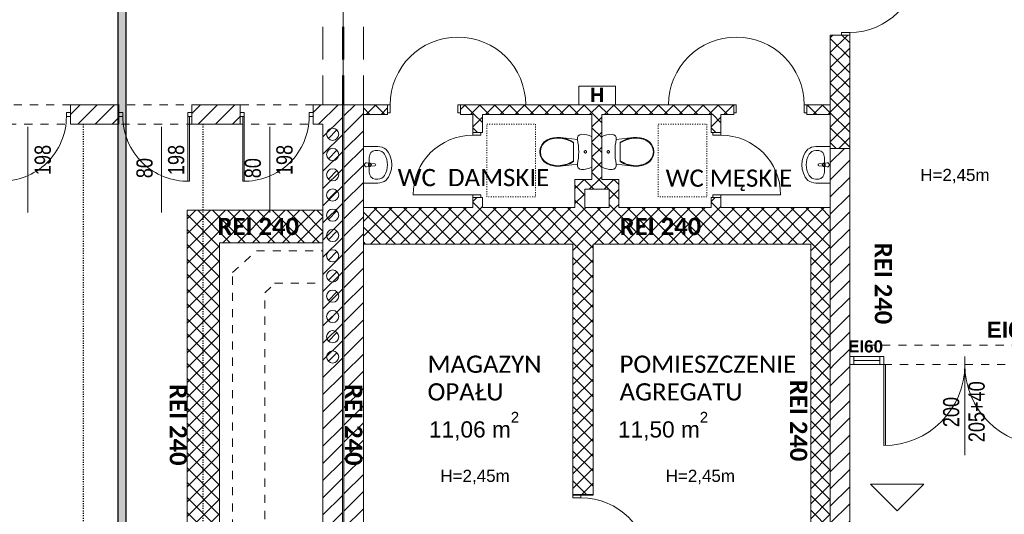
# Model space of a CAD drawing. Header units: millimetres. Extents: x -44596 to 32114, y 34976 to 82978.
# Tile 49 of 63: x 27729 to 28944, y 55915 to 56526. Entities that reach past the tile are written whole.
import ezdxf

# ---------------------------------------------------------------- set-up
doc = ezdxf.new("R2010")
doc.units = ezdxf.units.MM
doc.header["$MEASUREMENT"] = 0
for name, pattern in [('ACAD_ISO02W100', [60, 40, -20]), ('ACAD_ISO03W100', [3, 1.2, -1.8]), ('Dashed-002', [20, 10, -10]), ('Kreski-Szerokie', [3, 1.2, -1.8])]:
    doc.linetypes.add(name, pattern=pattern)
for name, color, linetype in [('500-opisy p.poż', 7, 'Continuous'), ('__PROJEKTOWANE', 7, 'Continuous'), ('__PROJEKTOWANE_WYPOSAŻENIE', 7, 'Continuous'), ('MF_AREA_BLOCK', 7, 'Continuous'), ('MF_KRESKOWANIE', 7, 'Continuous'), ('MF_OKNA', 7, 'Continuous'), ('MF_OPISY', 7, 'Continuous'), ('MF_przerywana', 7, 'Continuous'), ('MF_SCIANY_DZIAL', 7, 'Continuous'), ('MF_SCIANY_KONSTR', 7, 'Continuous'), ('MF_SCIANY_KONSTR istn.', 7, 'Continuous'), ('MF_WIDOK', 7, 'Continuous'), ('MF_WYMIAR zagospodarowanie', 7, 'Continuous')]:
    doc.layers.add(name, color=color, linetype=linetype)
doc.styles.add('GENERATED_STYLE_2', font='txt')
doc.styles.add('GENERATED_STYLE_5', font='txt')
doc.styles.add('GENERATED_STYLE_7', font='txt')
doc.styles.add('GENERATED_STYLE_8', font='txt')
pattern_1 = [(45, (5608535.791, 4486378.817), (-10.606601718, 10.606601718), [])]
pattern_2 = [(45, (5608535.791, 4486378.817), (-9.192387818, 9.192387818), []), (135, (5608535.791, 4486378.817), (9.192387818, 9.192387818), [])]

# ---------------------------------------------------------------- blocks, each defined once
blk = doc.blocks.new('Drzwi metalowe 21')
at = {"layer": '__PROJEKTOWANE', "color": 150, "linetype": 'Continuous', "lineweight": 13}
for p, q in [((-45, 0), (-49.3, 0)), ((-45, 0), (-49.3, 0)), ((-45, 0), (-45, -10)), ((-45, 0), (-45, -10)), ((45, 0), (45, -10)), ((45, 0), (45, -10)), ((45, 0), (49.3, 0)), ((45, 0), (49.3, 0)), ((-45, -12), (-49.3, -12)), ((-45, -12), (-49.3, -12)), ((-45, -10), (-45, -12)), ((-45, -10), (-45, -12)), ((45, -10), (45, -12)), ((45, -10), (45, -12)), ((45, -12), (49.3, -12)), ((45, -12), (49.3, -12))]:
    blk.add_line(p, q, dxfattribs=at)
at = {"layer": '__PROJEKTOWANE', "color": 7, "linetype": 'Continuous', "lineweight": 15}
for p, q in [((-41.8, 0), (-45, 0)), ((-45, 0), (-45, -10)), ((-41.8, -10), (-41.8, 0)), ((45, 0), (41.8, 0)), ((41.8, 0), (41.8, -10)), ((45, -10), (45, 0)), ((-45, -10), (-41.8, -10)), ((41.8, -10), (45, -10))]:
    blk.add_line(p, q, dxfattribs=at)
at = {"layer": '__PROJEKTOWANE', "color": 7, "linetype": 'Continuous', "lineweight": 13}
blk.add_line((41.8, 0), (125.4, 0), dxfattribs=at)
blk.add_arc((41.8, 0), 83.6, 0, 180, dxfattribs=at)
blk = doc.blocks.new('Drzwi metalowe 21_2')
at = {"layer": '__PROJEKTOWANE', "color": 7, "linetype": 'Continuous', "lineweight": 13}
blk.add_line((41.8, 0), (41.8, 83.6), dxfattribs=at)
at = {"layer": '__PROJEKTOWANE', "color": 150, "linetype": 'Continuous', "lineweight": 13}
for p, q in [((-45, 0), (-49.3, 0)), ((-45, 0), (-49.3, 0)), ((-45, 0), (-45, -10)), ((-45, 0), (-45, -10)), ((45, 0), (45, -10)), ((45, 0), (45, -10)), ((45, 0), (49.3, 0)), ((45, 0), (49.3, 0)), ((-45, -10), (-45, -24)), ((-45, -10), (-45, -24)), ((45, -10), (45, -24)), ((45, -10), (45, -24)), ((-45, -24), (-49.3, -24)), ((-45, -24), (-49.3, -24)), ((45, -24), (49.3, -24)), ((45, -24), (49.3, -24))]:
    blk.add_line(p, q, dxfattribs=at)
at = {"layer": '__PROJEKTOWANE', "color": 7, "linetype": 'Continuous', "lineweight": 15}
for p, q in [((-41.8, 0), (-45, 0)), ((-45, 0), (-45, -10)), ((-41.8, -10), (-41.8, 0)), ((45, 0), (41.8, 0)), ((41.8, 0), (41.8, -10)), ((45, -10), (45, 0)), ((-45, -10), (-41.8, -10)), ((41.8, -10), (45, -10))]:
    blk.add_line(p, q, dxfattribs=at)
at = {"layer": '__PROJEKTOWANE', "color": 7, "linetype": 'Continuous', "lineweight": 13}
blk.add_arc((41.8, 0), 83.6, 90, 180, dxfattribs=at)
blk = doc.blocks.new('Drzwi metalowe 21_3')
at = {"layer": '__PROJEKTOWANE', "color": 7, "linetype": 'Continuous', "lineweight": 13}
blk.add_line((36.8, 0), (36.8, 73.6), dxfattribs=at)
at = {"layer": '__PROJEKTOWANE', "color": 150, "linetype": 'Continuous', "lineweight": 13}
for p, q in [((-40, 0), (-44.3, 0)), ((-40, 0), (-44.3, 0)), ((-40, 0), (-40, -10)), ((-40, 0), (-40, -10)), ((40, 0), (40, -10)), ((40, 0), (40, -10)), ((40, 0), (44.3, 0)), ((40, 0), (44.3, 0)), ((-40, -12), (-44.3, -12)), ((-40, -12), (-44.3, -12)), ((-40, -10), (-40, -12)), ((-40, -10), (-40, -12)), ((40, -10), (40, -12)), ((40, -10), (40, -12)), ((40, -12), (44.3, -12)), ((40, -12), (44.3, -12))]:
    blk.add_line(p, q, dxfattribs=at)
at = {"layer": '__PROJEKTOWANE', "color": 7, "linetype": 'Continuous', "lineweight": 15}
for p, q in [((-36.8, 0), (-40, 0)), ((-40, 0), (-40, -10)), ((-36.8, -10), (-36.8, 0)), ((40, 0), (36.8, 0)), ((36.8, 0), (36.8, -10)), ((40, -10), (40, 0)), ((-40, -10), (-36.8, -10)), ((36.8, -10), (40, -10))]:
    blk.add_line(p, q, dxfattribs=at)
at = {"layer": '__PROJEKTOWANE', "color": 7, "linetype": 'Continuous', "lineweight": 13}
blk.add_arc((36.8, 0), 73.6, 90, 180, dxfattribs=at)
blk = doc.blocks.new('Drzwi metalowe 21_4')
at = {"layer": '__PROJEKTOWANE', "color": 7, "linetype": 'Continuous', "lineweight": 13}
blk.add_line((41.8, 0), (41.8, 83.6), dxfattribs=at)
at = {"layer": '__PROJEKTOWANE', "color": 150, "linetype": 'Continuous', "lineweight": 13}
for p, q in [((-45, 15), (-49.3, 15)), ((-45, 15), (-49.3, 15)), ((-45, 15), (-45, 0)), ((-45, 15), (-45, 0)), ((-45, 15), (-45, 0)), ((45, 15), (45, 0)), ((45, 15), (45, 0)), ((45, 15), (45, 0)), ((45, 15), (49.3, 15)), ((45, 15), (49.3, 15)), ((-45, 0), (-45, -10)), ((-45, 0), (-45, -10)), ((45, 0), (45, -10)), ((45, 0), (45, -10)), ((-45, -10), (-49.3, -10)), ((-45, -10), (-49.3, -10)), ((45, -10), (49.3, -10)), ((45, -10), (49.3, -10))]:
    blk.add_line(p, q, dxfattribs=at)
at = {"layer": '__PROJEKTOWANE', "color": 7, "linetype": 'Continuous', "lineweight": 15}
for p, q in [((-41.8, 0), (-45, 0)), ((-45, 0), (-45, -10)), ((-41.8, -10), (-41.8, 0)), ((45, 0), (41.8, 0)), ((41.8, 0), (41.8, -10)), ((45, -10), (45, 0)), ((-45, -10), (-41.8, -10)), ((41.8, -10), (45, -10))]:
    blk.add_line(p, q, dxfattribs=at)
at = {"layer": '__PROJEKTOWANE', "color": 7, "linetype": 'Continuous', "lineweight": 13}
blk.add_arc((41.8, 0), 83.6, 90, 180, dxfattribs=at)
blk = doc.blocks.new('WC 1 LT 65')
at = {"layer": '__PROJEKTOWANE', "color": 5, "linetype": 'Continuous', "lineweight": 13}
for p, q in [((-20, 61.4), (-21, 58.3)), ((-18.7, 64.5), (-20, 61.4)), ((18.7, 64.5), (-18.7, 64.5)), ((20, 61.4), (18.7, 64.5)), ((21, 58.3), (20, 61.4)), ((-21.6, 55), (-21.7, 51.6)), ((-21.7, 51.6), (-21.2, 49.4)), ((-21, 58.3), (-21.6, 55)), ((-21.2, 49.4), (-19.8, 47.6)), ((-1.4, 56.9), (-1.5, 56.7)), ((-1.5, 56.7), (-1.5, 56.4)), ((-1.5, 56.4), (-1.5, 56.1)), ((-1.5, 56.1), (-1.4, 55.9)), ((-1.3, 57.1), (-1.4, 56.9)), ((-1.4, 55.9), (-1.3, 55.7)), ((-1.1, 57.4), (-1.3, 57.1)), ((-1.3, 55.7), (-1.1, 55.4)), ((-1, 57.5), (-1.1, 57.4)), ((-1.1, 55.4), (-1, 55.3)), ((-0.7, 57.7), (-1, 57.5)), ((-1, 55.3), (-0.7, 55.1)), ((-0.5, 57.8), (-0.7, 57.7)), ((-0.7, 55.1), (-0.5, 55)), ((-0.3, 57.9), (-0.5, 57.8)), ((-0.5, 55), (-0.3, 54.9)), ((0, 57.9), (-0.3, 57.9)), ((-0.3, 54.9), (0, 54.9)), ((0.3, 57.9), (0, 57.9)), ((0, 54.9), (0.3, 54.9)), ((0.5, 57.8), (0.3, 57.9)), ((0.3, 54.9), (0.5, 55)), ((0.7, 57.7), (0.5, 57.8)), ((0.5, 55), (0.7, 55.1)), ((0.7, 55.1), (1, 55.3)), ((1, 57.5), (0.7, 57.7)), ((1.1, 57.4), (1, 57.5)), ((1, 55.3), (1.1, 55.4)), ((1.3, 57.1), (1.1, 57.4)), ((1.1, 55.4), (1.3, 55.7)), ((1.4, 56.9), (1.3, 57.1)), ((1.3, 55.7), (1.4, 55.9)), ((1.5, 56.7), (1.4, 56.9)), ((1.4, 55.9), (1.5, 56.1)), ((1.5, 56.4), (1.5, 56.7)), ((1.5, 56.1), (1.5, 56.4)), ((19.8, 47.6), (21.2, 49.4)), ((21.6, 55), (21, 58.3)), ((21.2, 49.4), (21.8, 51.6)), ((21.8, 51.6), (21.6, 55)), ((-19.8, 47.6), (-17.8, 46.5)), ((-17.8, 46.5), (-15.4, 46.5)), ((-15.4, 46.5), (-17.7, 25.5)), ((-14.2, 37.8), (-15.8, 33.9)), ((-15.4, 46.5), (-11.6, 47.2)), ((-13.3, 37.8), (-15, 33.9)), ((-12.1, 41.6), (-14.2, 37.8)), ((-11.1, 41.6), (-13.3, 37.8)), ((12.1, 41.6), (-12.1, 41.6)), ((-11.6, 47.2), (-7.8, 47.7)), ((-7.8, 47.7), (-3.9, 48)), ((-3.9, 48), (0, 48.1)), ((0, 48.1), (3.9, 48)), ((3.9, 48), (7.8, 47.7)), ((7.8, 47.7), (11.6, 47.2)), ((13.3, 37.8), (11.1, 41.6)), ((11.6, 47.2), (15.4, 46.5)), ((14.2, 37.8), (12.1, 41.6)), ((15, 33.9), (13.3, 37.8)), ((15.8, 33.9), (14.2, 37.8)), ((17.7, 25.5), (15.4, 46.5)), ((15.4, 46.5), (17.8, 46.5)), ((17.8, 46.5), (19.8, 47.6)), ((-17.7, 25.5), (-17.9, 21.3)), ((-17, 29.7), (-17.7, 25.5)), ((-16.9, 25.4), (-17.1, 21.3)), ((-15.8, 33.9), (-17, 29.7)), ((-16.2, 29.7), (-16.9, 25.4)), ((-15, 33.9), (-16.2, 29.7)), ((16.2, 29.7), (15, 33.9)), ((17, 29.7), (15.8, 33.9)), ((16.9, 25.4), (16.2, 29.7)), ((17.1, 21.3), (16.9, 25.4)), ((17.7, 25.5), (17, 29.7)), ((17.9, 21.3), (17.7, 25.5)), ((-17.9, 21.3), (-17.4, 17.1)), ((-17.4, 17.1), (-16.4, 13.1)), ((-17.1, 21.3), (-16.6, 17.3)), ((-16.6, 17.3), (-15.6, 13.3)), ((-16.4, 13.1), (-14.8, 9.2)), ((-15.6, 13.3), (-14.1, 9.5)), ((14.1, 9.5), (15.6, 13.3)), ((14.8, 9.2), (16.4, 13.1)), ((15.6, 13.3), (16.6, 17.3)), ((16.4, 13.1), (17.4, 17.1)), ((16.6, 17.3), (17.1, 21.3)), ((17.4, 17.1), (17.9, 21.3)), ((-14.8, 9.2), (-12.2, 5.4)), ((-14.1, 9.5), (-11.6, 5.9)), ((-12.2, 5.4), (-8.7, 2.5)), ((-11.6, 5.9), (-8.3, 3.2)), ((-8.7, 2.5), (-4.5, 0.6)), ((-8.3, 3.2), (-4.3, 1.4)), ((-4.5, 0.6), (0, 0)), ((-4.3, 1.4), (0, 0.8)), ((0, 0.8), (4.3, 1.4)), ((0, 0), (4.5, 0.6)), ((4.3, 1.4), (8.3, 3.2)), ((4.5, 0.6), (8.7, 2.5)), ((8.3, 3.2), (11.6, 5.9)), ((8.7, 2.5), (12.2, 5.4)), ((11.6, 5.9), (14.1, 9.5)), ((12.2, 5.4), (14.8, 9.2))]:
    blk.add_line(p, q, dxfattribs=at)
blk = doc.blocks.new('Umywalka 21')
at = {"layer": '__PROJEKTOWANE', "color": 5, "linetype": 'Continuous', "lineweight": 13}
for p, q in [((-22.5, 0), (-22.5, -17.8)), ((22.5, 0), (-22.5, 0)), ((22.5, -17.8), (22.5, 0)), ((8.9, -7.2), (-8.9, -7.2)), ((-2.5, -3.7), (-2.1, -7.9)), ((-1.8, -8.8), (-1.1, -14.1)), ((-1.4, -7.7), (-1.4, -6.2)), ((-1.4, -6.2), (1.4, -6.2)), ((1.1, -14.1), (1.8, -8.8)), ((1.4, -6.2), (1.4, -7.7)), ((2.1, -7.9), (2.5, -3.7)), ((-22.5, -17.8), (-22.3, -20.4)), ((-22.3, -20.4), (-21.6, -23)), ((-21.6, -23), (-20.6, -25.4)), ((-17.6, -14.3), (-17.6, -17.8)), ((17.6, -14.3), (17.6, -17.8)), ((20.6, -25.4), (21.6, -23)), ((21.6, -23), (22.3, -20.4)), ((22.3, -20.4), (22.5, -17.8)), ((-20.6, -25.4), (-19.2, -27.5)), ((-19.2, -27.5), (-17.4, -29.3)), ((-17.4, -29.3), (-15.4, -30.8)), ((-15.4, -30.8), (-10.5, -33.1)), ((-10.5, -33.1), (-5.3, -34.5)), ((-5.3, -34.5), (0, -35)), ((0, -35), (5.3, -34.5)), ((5.3, -34.5), (10.5, -33.1)), ((10.5, -33.1), (15.4, -30.8)), ((15.4, -30.8), (17.4, -29.3)), ((17.4, -29.3), (19.2, -27.5)), ((19.2, -27.5), (20.6, -25.4))]:
    blk.add_line(p, q, dxfattribs=at)
for centre, radius, start, end in [((0, -3.7), 2.5, 0, 180), ((0, -7.7), 2.11, 185.1696, 212.771), ((0, -7.7), 2.11, 212.771, 327.229), ((0, -7.7), 1.36, 180, 0), ((0, -7.7), 2.11, 327.229, 354.8304), ((0, -14), 1.12, 187.1389, 352.8611)]:
    blk.add_arc(centre, radius, start, end, dxfattribs=at)
for centre, major_axis, ratio, start_param, end_param in [((-8.9, -14.3), (8.7, 0), 0.81267, 1.570796, 3.141593), ((8.9, -14.3), (8.7, 0), 0.81267, 0, 1.570796), ((-8.9, -17.8), (0, 9.43), 0.92236, 1.570796, 2.644618), ((8.9, -17.8), (0, 9.43), 0.92236, 3.638567, 4.712389), ((0, 0), (0, 29.7), 0.92236, 2.644618, 3.638567)]:
    blk.add_ellipse(centre, major_axis=major_axis, ratio=ratio, start_param=start_param, end_param=end_param, dxfattribs=at)

msp = doc.modelspace()

# ---------------------------------------------------------------- hatches: boundary and pattern name
at = {"layer": '__PROJEKTOWANE', "linetype": 'Continuous', "lineweight": 25}
h = msp.add_hatch(color=230, dxfattribs=at)
h.paths.add_polyline_path([(27850.2, 56618.9), (27850.2, 54825.6), (28326.7, 54825.6), (28326.7, 54038.8), (28757.7, 54038.8), (28757.7, 53475.2), (29407, 53475.2), (29407, 54038.8), (29747.1, 54038.8), (29747.1, 54541), (30039.3, 54541), (30039.3, 55882.1), (28974.4, 55882.1), (28974.4, 56618.9)])
h.paths.add_polyline_path([(28767.7, 53485.2), (28767.7, 54048.8), (28336.7, 54048.8), (28336.7, 54835.6), (27860.2, 54835.6), (27860.2, 56608.9), (28964.4, 56608.9), (28964.4, 55872.1), (30029.3, 55872.1), (30029.3, 54551), (29737.1, 54551), (29737.1, 54048.8), (29397, 54048.8), (29397, 53485.2)], flags=16)
at = {"layer": '__PROJEKTOWANE', "linetype": 'Continuous', "lineweight": 0}
h = msp.add_hatch(dxfattribs=at)
h.set_pattern_fill('Concrete_Block', color=251, style=0, pattern_type=2)
h.set_pattern_definition(pattern_2)
h.paths.add_polyline_path([(28753.2, 56506.5), (28729.2, 56506.5), (28729.2, 56366.5), (28753.2, 56366.5)])
h = msp.add_hatch(dxfattribs=at)
h.set_pattern_fill('Concrete_Block', color=251, style=0, pattern_type=2)
h.set_pattern_definition(pattern_2)
h.paths.add_polyline_path([(28153.2, 56408.5), (28183, 56408.5), (28183, 56420.5), (28153.2, 56420.5)])
h = msp.add_hatch(dxfattribs=at)
h.set_pattern_fill('Concrete_Block', color=251, style=0, pattern_type=2)
h.set_pattern_definition(pattern_2)
h.paths.add_polyline_path([(28273, 56420.5), (28273, 56408.5), (28610.1, 56408.5), (28610.1, 56420.5)])
h = msp.add_hatch(dxfattribs=at)
h.set_pattern_fill('Concrete_Block', color=251, style=0, pattern_type=2)
h.set_pattern_definition(pattern_2)
h.paths.add_polyline_path([(28729.2, 56420.5), (28700.1, 56420.5), (28700.1, 56408.5), (28729.2, 56408.5)])
h = msp.add_hatch(dxfattribs=at)
h.set_pattern_fill('Concrete_Block', color=251, style=0, pattern_type=2)
h.set_pattern_definition(pattern_2)
h.paths.add_polyline_path([(28288.1, 56386.1), (28300.1, 56386.1), (28300.1, 56408.5), (28288.1, 56408.5)])
h = msp.add_hatch(dxfattribs=at)
h.set_pattern_fill('Concrete_Block', color=251, style=0, pattern_type=2)
h.set_pattern_definition(pattern_2)
h.paths.add_polyline_path([(28447.2, 56328.2), (28447.2, 56408.5), (28435.2, 56408.5), (28435.2, 56328.2)])
h = msp.add_hatch(dxfattribs=at)
h.set_pattern_fill('Concrete_Block', color=251, style=0, pattern_type=2)
h.set_pattern_definition(pattern_2)
h.paths.add_polyline_path([(28594.3, 56408.5), (28582.3, 56408.5), (28582.3, 56386.1), (28594.3, 56386.1)])
h = msp.add_hatch(dxfattribs=at)
h.set_pattern_fill('Concrete_Block', color=251, style=0, pattern_type=2)
h.set_pattern_definition(pattern_2)
h.paths.add_polyline_path([(28426.2, 56316.2), (28456.2, 56316.2), (28468.2, 56328.2), (28414.2, 56328.2)])
h = msp.add_hatch(dxfattribs=at)
h.set_pattern_fill('Concrete_Block', color=251, style=0, pattern_type=2)
h.set_pattern_definition(pattern_2)
h.paths.add_polyline_path([(28426.2, 56293.5), (28426.2, 56316.2), (28414.2, 56328.2), (28414.2, 56293.5)])
h = msp.add_hatch(dxfattribs=at)
h.set_pattern_fill('Concrete_Block', color=251, style=0, pattern_type=2)
h.set_pattern_definition(pattern_2)
h.paths.add_polyline_path([(28468.2, 56293.5), (28468.2, 56328.2), (28456.2, 56316.2), (28456.2, 56293.5)])
h = msp.add_hatch(dxfattribs=at)
h.set_pattern_fill('Concrete_Block', color=251, style=0, pattern_type=2)
h.set_pattern_definition(pattern_2)
h.paths.add_polyline_path([(28288.1, 56293.5), (28300.1, 56293.5), (28300.1, 56306.1), (28288.1, 56306.1)])
h = msp.add_hatch(dxfattribs=at)
h.set_pattern_fill('Concrete_Block', color=251, style=0, pattern_type=2)
h.set_pattern_definition(pattern_2)
h.paths.add_polyline_path([(28582.3, 56293.5), (28594.3, 56293.5), (28594.3, 56306.1), (28582.3, 56306.1)])
h = msp.add_hatch(dxfattribs=at)
h.set_pattern_fill('Concrete_Block', color=251, style=0, pattern_type=2)
h.set_pattern_definition(pattern_2)
h.paths.add_polyline_path([(27975.7, 55820.5), (27975.7, 56250.1), (27935.7, 56290.1), (27935.7, 55820.5)])
h = msp.add_hatch(dxfattribs=at)
h.set_pattern_fill('Concrete_Block', color=251, style=0, pattern_type=2)
h.set_pattern_definition(pattern_2)
h.paths.add_polyline_path([(27975.7, 56250.1), (28103.2, 56250.1), (28103.2, 56290.1), (27935.7, 56290.1)])
h = msp.add_hatch(dxfattribs=at)
h.set_pattern_fill('Concrete_Block', color=251, style=0, pattern_type=2)
h.set_pattern_definition(pattern_2)
h.paths.add_polyline_path([(28153.2, 56248.5), (28729.2, 56248.5), (28729.2, 56293.5), (28153.2, 56293.5)])
h = msp.add_hatch(dxfattribs=at)
h.set_pattern_fill('Concrete_Block', color=251, style=0, pattern_type=2)
h.set_pattern_definition(pattern_2)
h.paths.add_polyline_path([(28411.5, 56248.5), (28411.5, 55939.3), (28436.5, 55939.3), (28436.5, 56248.5)])
h = msp.add_hatch(dxfattribs=at)
h.set_pattern_fill('Concrete_Block', color=251, style=0, pattern_type=2)
h.set_pattern_definition(pattern_2)
h.paths.add_polyline_path([(28705.2, 56248.5), (28705.2, 55820.5), (28729.2, 55790.5), (28729.2, 56248.5)])
at = {"layer": 'MF_KRESKOWANIE', "linetype": 'Continuous', "lineweight": 13}
h = msp.add_hatch(dxfattribs=at)
h.set_pattern_fill('bloczki_ceramiczne', color=251, style=0, pattern_type=2)
h.set_pattern_definition(pattern_1)
h.paths.add_polyline_path([(27791.7, 56420.5), (27791.7, 56396.5), (27851.4, 56396.5), (27851.4, 56420.5)])
h = msp.add_hatch(dxfattribs=at)
h.set_pattern_fill('bloczki_ceramiczne', color=251, style=0, pattern_type=2)
h.set_pattern_definition(pattern_1)
h.paths.add_polyline_path([(27941.4, 56420.5), (27941.4, 56396.5), (28001.2, 56396.5), (28001.2, 56420.5)])
h = msp.add_hatch(dxfattribs=at)
h.set_pattern_fill('bloczki_ceramiczne', color=251, style=0, pattern_type=2)
h.set_pattern_definition(pattern_1)
h.paths.add_polyline_path([(28067.2, 55782.5), (28127.2, 55782.5), (28127.2, 55796.5), (28127.2, 55820.5), (28127.2, 56420.5), (28091.2, 56420.5), (28091.2, 56396.5), (28103.2, 56396.5), (28103.2, 55820.5), (28067.2, 55820.5)])
h = msp.add_hatch(dxfattribs=at)
h.set_pattern_fill('bloczki_ceramiczne', color=251, style=0, pattern_type=2)
h.set_pattern_definition(pattern_1)
h.paths.add_polyline_path([(28129.2, 55782.5), (28153.2, 55820.5), (28153.2, 56099.5), (28153.2, 56123.5), (28153.2, 56420.5), (28129.2, 56420.5)])
h = msp.add_hatch(dxfattribs=at)
h.set_pattern_fill('bloczki_ceramiczne', color=251, style=0, pattern_type=2)
h.set_pattern_definition(pattern_1)
h.paths.add_polyline_path([(28753.2, 56099.5), (28753.2, 56123.5), (28753.2, 56366.5), (28729.2, 56366.5), (28729.2, 56123.5), (28729.2, 56099.5)])
at = {"layer": 'MF_SCIANY_KONSTR istn.', "linetype": 'Continuous', "lineweight": 13}
h = msp.add_hatch(dxfattribs=at)
h.set_pattern_fill('bloczki_ceramiczne', color=251, style=0, pattern_type=2)
h.set_pattern_definition(pattern_1)
h.paths.add_polyline_path([(28729.2, 56099.5), (28729.2, 55865.5), (28753.2, 55865.5), (28753.2, 56099.5), (28729.2, 56099.5)])

# ---------------------------------------------------------------- linework, layer by layer
at = {"layer": '__PROJEKTOWANE', "color": 251, "linetype": 'Continuous', "lineweight": 13}
for p, q in [((28729.2, 56506.5), (28729.2, 56502.2)), ((28743.2, 56506.5), (28729.2, 56506.5)), ((28753.2, 56506.5), (28743.2, 56506.5)), ((28753.2, 56506.5), (28753.2, 56502.2)), ((28183, 56420.5), (28178.7, 56420.5)), ((28183, 56420.5), (28183, 56410.5)), ((28273, 56420.5), (28277.3, 56420.5)), ((28273, 56420.5), (28273, 56410.5)), ((28610.1, 56420.5), (28605.8, 56420.5)), ((28610.1, 56420.5), (28610.1, 56410.5)), ((28700.1, 56420.5), (28704.4, 56420.5)), ((28700.1, 56420.5), (28700.1, 56410.5)), ((28183, 56408.5), (28178.7, 56408.5)), ((28183, 56410.5), (28183, 56408.5)), ((28273, 56410.5), (28273, 56408.5)), ((28273, 56408.5), (28277.3, 56408.5)), ((28610.1, 56408.5), (28605.8, 56408.5)), ((28610.1, 56410.5), (28610.1, 56408.5)), ((28700.1, 56410.5), (28700.1, 56408.5)), ((28700.1, 56408.5), (28704.4, 56408.5)), ((28288.1, 56386.1), (28288.1, 56390.4)), ((28288.1, 56386.1), (28298.1, 56386.1)), ((28298.1, 56386.1), (28300.1, 56386.1)), ((28300.1, 56386.1), (28300.1, 56390.4)), ((28582.3, 56386.1), (28582.3, 56390.4)), ((28584.3, 56386.1), (28582.3, 56386.1)), ((28594.3, 56386.1), (28584.3, 56386.1)), ((28594.3, 56386.1), (28594.3, 56390.4)), ((28288.1, 56306.1), (28288.1, 56301.8)), ((28288.1, 56306.1), (28298.1, 56306.1)), ((28298.1, 56306.1), (28300.1, 56306.1)), ((28300.1, 56306.1), (28300.1, 56301.8)), ((28582.3, 56306.1), (28582.3, 56301.8)), ((28584.3, 56306.1), (28582.3, 56306.1)), ((28594.3, 56306.1), (28584.3, 56306.1)), ((28594.3, 56306.1), (28594.3, 56301.8)), ((28411.5, 55939.3), (28411.5, 55943.6)), ((28421.5, 55939.3), (28411.5, 55939.3)), ((28436.5, 55939.3), (28421.5, 55939.3)), ((28436.5, 55939.3), (28421.5, 55939.3)), ((28436.5, 55939.3), (28436.5, 55943.6))]:
    msp.add_line(p, q, dxfattribs=at)
at = {"layer": '__PROJEKTOWANE', "color": 230, "linetype": 'Continuous', "lineweight": 25, "flags": 128}
for points in [[(28757.7, 53475.2), (29407, 53475.2), (29407, 54038.8), (29747.1, 54038.8), (29747.1, 54541), (30039.3, 54541), (30039.3, 55882.1), (28974.4, 55882.1), (28974.4, 56618.9), (27850.2, 56618.9), (27850.2, 54825.6), (28326.7, 54825.6), (28326.7, 54038.8), (28757.7, 54038.8)], [(28767.7, 53485.2), (29397, 53485.2), (29397, 54048.8), (29737.1, 54048.8), (29737.1, 54551), (30029.3, 54551), (30029.3, 55872.1), (28964.4, 55872.1), (28964.4, 56608.9), (27860.2, 56608.9), (27860.2, 54835.6), (28336.7, 54835.6), (28336.7, 54048.8), (28767.7, 54048.8)]]:
    msp.add_lwpolyline(points, close=True, dxfattribs=at)
at = {"layer": '__PROJEKTOWANE', "color": 251, "linetype": 'Continuous', "lineweight": 13, "flags": 128}
for points in [[(28729.2, 56506.5), (28729.2, 56366.5)], [(28753.2, 56366.5), (28753.2, 56506.5)], [(28183, 56420.5), (28153.2, 56420.5)], [(28153.2, 56420.5), (28153.2, 56408.5)], [(28610.1, 56420.5), (28273, 56420.5)], [(28729.2, 56420.5), (28700.1, 56420.5)], [(28729.2, 56408.5), (28729.2, 56420.5)], [(28153.2, 56408.5), (28183, 56408.5)], [(28273, 56408.5), (28288.1, 56408.5)], [(28288.1, 56408.5), (28288.1, 56386.1)], [(28300.1, 56408.5), (28435.2, 56408.5)], [(28300.1, 56386.1), (28300.1, 56408.5)], [(28435.2, 56408.5), (28435.2, 56328.2)], [(28447.2, 56408.5), (28582.3, 56408.5)], [(28447.2, 56328.2), (28447.2, 56408.5)], [(28582.3, 56408.5), (28582.3, 56386.1)], [(28594.3, 56408.5), (28610.1, 56408.5)], [(28594.3, 56386.1), (28594.3, 56408.5)], [(28700.1, 56408.5), (28729.2, 56408.5)], [(28729.2, 56366.5), (28753.2, 56366.5)], [(28435.2, 56328.2), (28414.2, 56328.2)], [(28414.2, 56328.2), (28414.2, 56293.5)], [(28468.2, 56328.2), (28447.2, 56328.2)], [(28468.2, 56293.5), (28468.2, 56328.2)], [(28426.2, 56316.2), (28456.2, 56316.2)], [(28426.2, 56293.5), (28426.2, 56316.2)], [(28456.2, 56316.2), (28456.2, 56293.5)], [(28288.1, 56306.1), (28288.1, 56293.5)], [(28300.1, 56293.5), (28300.1, 56306.1)], [(28582.3, 56306.1), (28582.3, 56293.5)], [(28594.3, 56293.5), (28594.3, 56306.1)], [(27935.7, 56290.1), (27935.7, 55820.5)], [(28103.2, 56290.1), (27935.7, 56290.1)], [(28103.2, 56250.1), (28103.2, 56290.1)], [(28288.1, 56293.5), (28153.2, 56293.5)], [(28153.2, 56293.5), (28153.2, 56248.5)], [(28414.2, 56293.5), (28300.1, 56293.5)], [(28456.2, 56293.5), (28426.2, 56293.5)], [(28582.3, 56293.5), (28468.2, 56293.5)], [(28729.2, 56293.5), (28594.3, 56293.5)], [(28729.2, 56248.5), (28729.2, 56293.5)], [(27975.7, 55820.5), (27975.7, 56250.1)], [(27975.7, 56250.1), (28103.2, 56250.1)], [(28153.2, 56248.5), (28411.5, 56248.5)], [(28411.5, 56248.5), (28411.5, 55939.3)], [(28436.5, 56248.5), (28705.2, 56248.5)], [(28436.5, 55939.3), (28436.5, 56248.5)], [(28705.2, 56248.5), (28705.2, 55820.5)], [(28729.2, 55790.5), (28729.2, 56248.5)]]:
    msp.add_lwpolyline(points, dxfattribs=at)
at = {"layer": '__PROJEKTOWANE', "color": 251, "linetype": 'Kreski-Szerokie', "lineweight": 13, "flags": 128}
for points in [[(28305.5, 56306.6), (28305.5, 56396.6), (28365.5, 56396.6), (28365.5, 56306.6)], [(28517, 56306.6), (28517, 56396.6), (28577, 56396.6), (28577, 56306.6)]]:
    msp.add_lwpolyline(points, close=True, dxfattribs=at)
at = {"layer": '__PROJEKTOWANE_WYPOSAŻENIE', "color": 251, "linetype": 'Dashed-002', "lineweight": 13, "flags": 128}
for points in [[(27991.6, 56213.2), (28021.2, 56240.1)], [(28021.2, 56240.1), (28103.2, 56240.1)], [(27991.7, 54618.2), (27991.6, 56213.2)], [(28031.6, 56188.3), (28043.6, 56200.1)], [(28043.6, 56200.1), (28103.2, 56200.1)], [(28031.7, 54628.8), (28031.6, 56188.3)]]:
    msp.add_lwpolyline(points, dxfattribs=at)
at = {"layer": 'MF_AREA_BLOCK', "color": 251, "linetype": 'Continuous', "lineweight": 13}
for p, q in [((28120.5, 56389.3), (28109.9, 56378.7)), ((28120.5, 56389.3), (28109.9, 56378.7)), ((28120.5, 56364.3), (28109.9, 56353.7)), ((28120.5, 56339.3), (28109.9, 56328.7)), ((28120.5, 56314.3), (28109.9, 56303.7)), ((28120.5, 56289.3), (28109.9, 56278.7)), ((28120.5, 56264.3), (28109.9, 56253.7)), ((28120.5, 56239.3), (28109.9, 56228.7)), ((28120.5, 56214.3), (28109.9, 56203.7)), ((28120.5, 56189.3), (28109.9, 56178.7)), ((28120.5, 56164.3), (28109.9, 56153.7)), ((28120.5, 56139.3), (28109.9, 56128.7)), ((28120.5, 56114.3), (28109.9, 56103.7))]:
    msp.add_line(p, q, dxfattribs=at)
for centre in [(28115.2, 56384), (28115.2, 56384), (28115.2, 56359), (28115.2, 56334), (28115.2, 56309), (28115.2, 56284), (28115.2, 56259), (28115.2, 56234), (28115.2, 56209), (28115.2, 56184), (28115.2, 56159), (28115.2, 56134), (28115.2, 56109)]:
    msp.add_circle(centre, 7.5, dxfattribs=at)
at = {"layer": 'MF_OKNA', "color": 251, "linetype": 'Continuous', "lineweight": 13}
for p, q in [((27791.7, 56411), (27786.7, 56411)), ((27786.7, 56411), (27786.7, 56406)), ((27791.7, 56408.5), (27791.7, 56411)), ((27851.4, 56408.5), (27851.4, 56411)), ((27851.4, 56411), (27856.4, 56411)), ((27856.4, 56411), (27856.4, 56406)), ((27941.4, 56411), (27936.4, 56411)), ((27936.4, 56411), (27936.4, 56406)), ((27941.4, 56408.5), (27941.4, 56411)), ((28001.2, 56408.5), (28001.2, 56411)), ((28001.2, 56411), (28006.2, 56411)), ((28006.2, 56411), (28006.2, 56406)), ((28091.2, 56411), (28086.2, 56411)), ((28086.2, 56411), (28086.2, 56406)), ((28091.2, 56408.5), (28091.2, 56411)), ((27786.7, 56406), (27791.7, 56406)), ((27856.4, 56406), (27851.4, 56406)), ((27936.4, 56406), (27941.4, 56406)), ((27936.4, 56406), (27936.4, 56326)), ((27938.4, 56406), (27938.4, 56326)), ((28006.2, 56406), (28001.2, 56406)), ((28004.2, 56406), (28004.2, 56326)), ((28006.2, 56406), (28006.2, 56326)), ((28086.2, 56406), (28091.2, 56406)), ((27739.3, 56287.3), (27739.3, 56393.1)), ((27903.9, 56287.3), (27903.9, 56393.1)), ((28037.5, 56287.3), (28037.5, 56393.1)), ((28758.2, 56099.5), (28758.2, 56109.5)), ((28790.2, 56104.5), (28758.2, 56104.5)), ((28790.2, 56099.5), (28790.2, 56109.5)), ((28790.2, 56109.5), (28795.2, 56109.5)), ((28795.2, 56099.5), (28795.2, 56109.5)), ((28895.2, 56109.5), (28895.2, 55987.6)), ((28795.2, 56099.5), (28790.2, 56099.5)), ((28795.2, 56099.5), (28795.2, 55999.5)), ((28795.2, 56099.5), (28797.2, 56099.5)), ((28797.2, 56099.5), (28797.2, 55999.5))]:
    msp.add_line(p, q, dxfattribs=at)
at = {"layer": 'MF_OKNA', "color": 251, "linetype": 'Continuous', "lineweight": 13, "flags": 128}
msp.add_lwpolyline([(28790.2, 56099.5), (28790.2, 56109.5), (28753.2, 56109.5), (28753.2, 56099.5)], close=True, dxfattribs=at)
at = {"layer": 'MF_OKNA', "color": 251, "linetype": 'Continuous', "lineweight": 13}
for centre, radius, start, end in [((27706.7, 56406), 80, 268.5675, 0), ((27936.4, 56406), 80, 180, 271.4325), ((28006.2, 56406), 80, 268.5675, 0), ((28795.2, 56099.5), 100, 270, 0), ((28995.2, 56099.5), 100, 180, 270)]:
    msp.add_arc(centre, radius, start, end, dxfattribs=at)
at = {"layer": 'MF_przerywana', "color": 251, "linetype": 'ACAD_ISO02W100', "lineweight": 13}
for p, q in [((28103.2, 56696.5), (28103.2, 56420.5)), ((28127.2, 56696.5), (28127.2, 56420.5)), ((28129.2, 56696.5), (28129.2, 56420.5)), ((28153.2, 56696.5), (28153.2, 56420.5))]:
    msp.add_line(p, q, dxfattribs=at)
at = {"layer": 'MF_przerywana', "color": 251, "linetype": 'Dashed-002', "lineweight": 13, "flags": 128}
msp.add_lwpolyline([(26341.7, 56420.5), (28091.2, 56420.5), (28091.2, 56396.5), (26341.7, 56396.5)], close=True, dxfattribs=at)
at = {"layer": 'MF_SCIANY_DZIAL', "color": 251, "linetype": 'ACAD_ISO03W100', "lineweight": 25}
for p, q in [((27807.2, 56396.5), (27807.2, 55820.5)), ((27955.2, 56396.5), (27955.2, 55820.5))]:
    msp.add_line(p, q, dxfattribs=at)
at = {"layer": 'MF_SCIANY_KONSTR', "color": 251, "linetype": 'Continuous', "lineweight": 13}
for p, q in [((28128.2, 56696.5), (28128.2, 56420.5)), ((28753.2, 56506.5), (28753.2, 56466.5)), ((27851.4, 56420.5), (27791.7, 56420.5)), ((27791.7, 56420.5), (27791.7, 56396.5)), ((27851.4, 56396.5), (27851.4, 56420.5)), ((28001.2, 56420.5), (27941.4, 56420.5)), ((27941.4, 56420.5), (27941.4, 56396.5)), ((28001.2, 56396.5), (28001.2, 56420.5)), ((28091.2, 56420.5), (28127.2, 56420.5)), ((28091.2, 56420.5), (28091.2, 56396.5)), ((28153.2, 56420.5), (28091.2, 56420.5)), ((28127.2, 56420.5), (28127.2, 55782.5)), ((28127.2, 56420.5), (28127.2, 55820.5)), ((28127.2, 56420.5), (28129.2, 56420.5)), ((28129.2, 56420.5), (28129.2, 55782.5)), ((28153.2, 56420.5), (28129.2, 56420.5)), ((28129.2, 56420.5), (28129.2, 55796.5)), ((28129.2, 56420.5), (28129.2, 55782.5)), ((28153.2, 56420.5), (28153.2, 56099.5)), ((27791.7, 56396.5), (27851.4, 56396.5)), ((27941.4, 56396.5), (28001.2, 56396.5)), ((28091.2, 56396.5), (28103.2, 56396.5)), ((28103.2, 56396.5), (28103.2, 55820.5)), ((28729.2, 56123.5), (28729.2, 56366.5)), ((28753.2, 56123.5), (28753.2, 56366.5)), ((28153.2, 55820.5), (28153.2, 56099.5))]:
    msp.add_line(p, q, dxfattribs=at)
at = {"layer": 'MF_SCIANY_KONSTR istn.', "color": 251, "linetype": 'Continuous', "lineweight": 13}
for p, q in [((28753.2, 56123.5), (28753.2, 55820.5)), ((28729.2, 56099.5), (28729.2, 55820.5))]:
    msp.add_line(p, q, dxfattribs=at)
at = {"layer": 'MF_SCIANY_KONSTR istn.', "color": 251, "linetype": 'Dashed-002', "lineweight": 13, "flags": 128}
msp.add_lwpolyline([(28753.2, 56123.5), (29037.2, 56123.5), (29037.2, 56099.5), (28753.2, 56099.5)], close=True, dxfattribs=at)
at = {"layer": 'MF_WIDOK', "color": 1, "linetype": 'Continuous', "lineweight": 13, "flags": 128}
msp.add_lwpolyline([(28418.9, 56443.6), (28464.2, 56443.6), (28464.2, 56420.5), (28418.9, 56420.5)], close=True, dxfattribs=at)
at = {"layer": 'MF_WYMIAR zagospodarowanie', "color": 251, "linetype": 'Continuous', "lineweight": 13, "flags": 128}
msp.add_lwpolyline([(28844.7, 55951.8), (28811.7, 55918.9), (28778.7, 55951.8)], close=True, dxfattribs=at)

# ---------------------------------------------------------------- block references
at = {"layer": '__PROJEKTOWANE', "color": 251, "linetype": 'Continuous', "lineweight": 13, "xscale": -1, "zscale": 100}
for name, p, rotation in [('Drzwi metalowe 21_2', (28753.2, 56551.5), 270.0000000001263), ('Drzwi metalowe 21_3', (28288.1, 56346.1), 89.99999999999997), ('WC 1 LT 65', (28511.7, 56362.3), 89.99999999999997), ('Umywalka 21', (28153.2, 56346.3), 89.99999999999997)]:
    msp.add_blockref(name, p, dxfattribs=dict(at, rotation=rotation))
at = {"layer": '__PROJEKTOWANE', "color": 251, "linetype": 'Continuous', "lineweight": 13, "zscale": 100}
msp.add_blockref('Drzwi metalowe 21', (28228, 56420.5), dxfattribs=at)
at = {"layer": '__PROJEKTOWANE', "color": 251, "linetype": 'Continuous', "lineweight": 13, "xscale": -1, "zscale": 100}
msp.add_blockref('Drzwi metalowe 21', (28655.1, 56420.5), dxfattribs=at)
at = {"layer": '__PROJEKTOWANE', "color": 251, "linetype": 'Continuous', "lineweight": 13, "zscale": 100, "rotation": 270}
for name, p in [('WC 1 LT 65', (28370.7, 56362.3)), ('Drzwi metalowe 21_3', (28594.3, 56346.1)), ('Umywalka 21', (28729.2, 56346.3)), ('Drzwi metalowe 21_4', (28421.5, 55893.3))]:
    msp.add_blockref(name, p, dxfattribs=at)

# ---------------------------------------------------------------- texts
at = {"layer": '500-opisy p.poż', "color": 251, "linetype": 'Continuous', "lineweight": 13, "insert": (28958.7, 56152.7), "char_height": 20, "attachment_point": 2, "style": 'GENERATED_STYLE_5'}
msp.add_mtext('\\A1;{\\pqc;\\fArial|b1|i0|c238|p38;EI60s}', dxfattribs=at)
at = {"layer": '__PROJEKTOWANE', "color": 251, "linetype": 'Continuous', "lineweight": 13, "char_height": 21.262, "attachment_point": 7}
for s, insert, style in [('\\A1;{\\pql;\\fCalibri Light|b0|i0|c238|p34;WC  DAMSKIE}', (28195.4, 56319.7), 'GENERATED_STYLE_7'), ('\\A1;{\\pql;\\fCalibri Light|b0|i0|c238|p34;WC MĘSKIE}', (28526, 56313.9), 'GENERATED_STYLE_7'), ('\\A1;{\\pql;\\fCalibri Light|b1|i0|c238|p34;REI 240}', (27973.2, 56259.3), 'GENERATED_STYLE_8'), ('\\A1;{\\pql;\\fCalibri Light|b1|i0|c238|p34;REI 240}', (28469.4, 56259.3), 'GENERATED_STYLE_8')]:
    msp.add_mtext(s, dxfattribs=dict(at, insert=insert, style=style))
at = {"layer": '__PROJEKTOWANE', "color": 251, "linetype": 'Continuous', "lineweight": 13, "char_height": 21.262, "attachment_point": 7, "rotation": 270, "style": 'GENERATED_STYLE_8'}
for insert in [(28783.9, 56249.9), (27913.9, 56075.4), (28130.4, 56075.4), (28679.4, 56080.6)]:
    msp.add_mtext('\\A1;{\\pql;\\fCalibri Light|b1|i0|c238|p34;REI 240}', dxfattribs=dict(at, insert=insert))
at = {"layer": '__PROJEKTOWANE', "color": 251, "linetype": 'Continuous', "lineweight": 13, "char_height": 21.262, "attachment_point": 7, "style": 'GENERATED_STYLE_7'}
for s, insert, line_spacing_factor in [('\\A1;{\\pql;\\fCalibri Light|b0|i0|c238|p34;MAGAZYN\\P\\pql;\\fCalibri Light|b0|i0|c238|p34;OPAŁU}', (28232.3, 56055), 0.96463), ('\\A1;{\\pql;\\fCalibri Light|b0|i0|c238|p34;POMIESZCZENIE \\P\\pql;\\fCalibri Light|b0|i0|c238|p34;AGREGATU}', (28469.2, 56055), 0.965562)]:
    msp.add_mtext(s, dxfattribs=dict(at, insert=insert, line_spacing_factor=line_spacing_factor))
at = {"layer": '__PROJEKTOWANE', "color": 251, "lineweight": 13, "char_height": 20, "attachment_point": 7, "style": 'GENERATED_STYLE_2'}
for s, insert in [('{\\fArial|b0|i0|c238|p38;11,06 m{\\H0.66x;\\S2^  ;}}', (28234.1, 56005.8)), ('{\\fArial|b0|i0|c238|p38;11,50 m{\\H0.66x;\\S2^  ;}}', (28467.3, 56005.8))]:
    msp.add_mtext(s, dxfattribs=dict(at, insert=insert))
at = {"layer": 'MF_OKNA', "color": 251, "linetype": 'Continuous', "lineweight": 13, "char_height": 20, "attachment_point": 4, "rotation": 90, "style": 'GENERATED_STYLE_2'}
for s, insert in [('\\A1;{\\W0.800000x;\\pql;\\fArial|b0|i0|c238|p38;198}', (27757.6, 56333.6)), ('\\A1;{\\W0.800000x;\\pql;\\fArial|b0|i0|c238|p38;198}', (27922.2, 56333.6)), ('\\A1;{\\W0.800000x;\\pql;\\fArial|b0|i0|c238|p38;198}', (28055.9, 56333.6)), ('\\A1;{\\W0.800000x;\\pql;\\fArial|b0|i0|c238|p38;80}', (27883.2, 56329.8)), ('\\A1;{\\W0.800000x;\\pql;\\fArial|b0|i0|c238|p38;80}', (28016.8, 56329.7)), ('\\A1;{\\W0.800000x;\\pql;\\fArial|b0|i0|c238|p38;205+40}', (28909.9, 56003.8)), ('\\A1;{\\W0.800000x;\\pql;\\fArial|b0|i0|c238|p38;200}', (28878.5, 56022.3))]:
    msp.add_mtext(s, dxfattribs=dict(at, insert=insert))
at = {"layer": 'MF_OKNA', "color": 251, "linetype": 'Continuous', "lineweight": 13, "insert": (28772.7, 56129.6), "char_height": 15, "attachment_point": 2, "style": 'GENERATED_STYLE_5'}
msp.add_mtext('\\A1;{\\pqc;\\fArial|b1|i0|c238|p38;EI60}', dxfattribs=at)
at = {"layer": 'MF_OPISY', "color": 7, "linetype": 'Continuous', "lineweight": 13, "insert": (28441.6, 56432.7), "char_height": 17.5, "attachment_point": 5, "style": 'GENERATED_STYLE_5'}
msp.add_mtext('\\A1;{\\pqc;\\fArial|b1|i0|c238|p38;H}', dxfattribs=at)
at = {"layer": 'MF_OPISY', "color": 251, "linetype": 'Continuous', "lineweight": 13, "char_height": 15, "attachment_point": 2, "style": 'GENERATED_STYLE_2'}
for insert in [(28883, 56341.3), (28290.9, 55969.7), (28568.9, 55969.7)]:
    msp.add_mtext('\\A1;{\\pqc;\\fArial|b0|i0|c238|p38;H=2,45m}', dxfattribs=dict(at, insert=insert))

doc.saveas('drawing.dxf')
